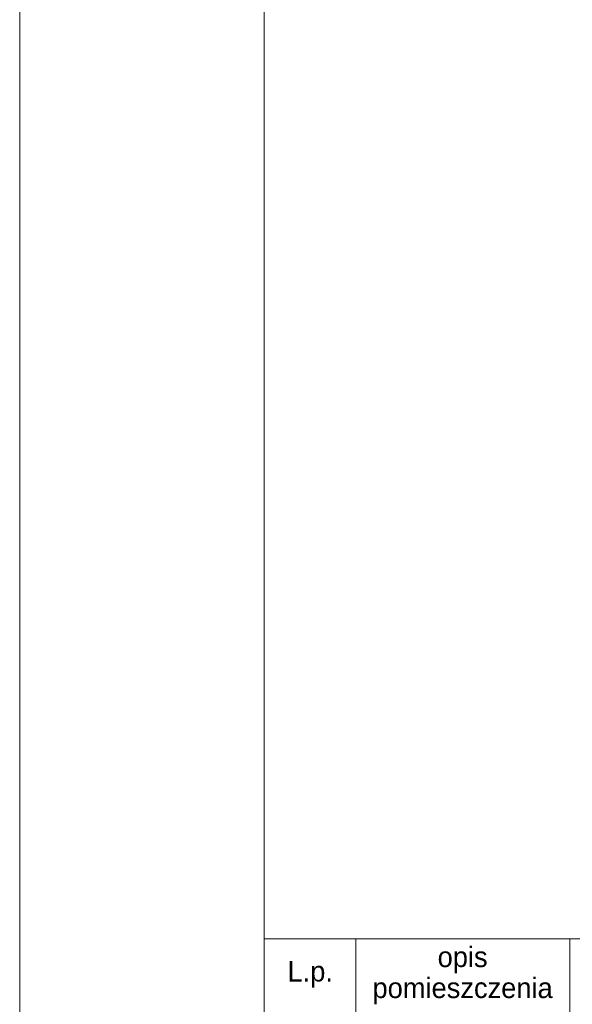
# Model space of a CAD drawing. Extents: x -21260 to 35740, y -2672 to 187028.
# Tile 2 of 120: x -21260 to -14479, y 9303 to 21381. Entities that reach past the tile are written whole.
import ezdxf

# ---------------------------------------------------------------- set-up
doc = ezdxf.new("R2010")
doc.units = 0
doc.header["$MEASUREMENT"] = 0
for name, color, linetype, lineweight in [('Arch opisy_Nr_Pióra__1', 7, 'Continuous', 25), ('Arch opisy_Nr_Pióra__21', 7, 'Continuous', 13), ('ARCH TABELA_Nr_Pióra__21', 7, 'Continuous', 13)]:
    doc.layers.add(name, color=color, linetype=linetype, lineweight=lineweight)
doc.styles.add('GENERATED_STYLE_4', font='txt')

msp = doc.modelspace()

# ---------------------------------------------------------------- linework, layer by layer
at = {"layer": 'Arch opisy_Nr_Pióra__21', "linetype": 'Continuous'}
for p, q in [((-18259.9, -1761.6), (-18259.9, 10104.7)), ((-18259.9, 10104.7), (-11884.9, 10104.7)), ((-17134.9, -1770.1), (-17134.9, 10104.7)), ((-14509.9, -1770.1), (-14509.9, 10104.7))]:
    msp.add_line(p, q, dxfattribs=at)
at = {"layer": 'ARCH TABELA_Nr_Pióra__21', "linetype": 'Continuous'}
for p, q in [((-21259.9, -2671.6), (-21259.9, 27028.4)), ((-18259.9, 27028.4), (-18259.9, -2671.6))]:
    msp.add_line(p, q, dxfattribs=at)

# ---------------------------------------------------------------- texts
at = {"layer": 'Arch opisy_Nr_Pióra__1', "linetype": 'Continuous', "insert": (-15824.9, 9304.1), "char_height": 250.009, "width": 2402.028, "attachment_point": 8, "line_spacing_factor": 0.912199, "style": 'GENERATED_STYLE_4'}
msp.add_mtext('{opis\\Ppomieszczenia}', dxfattribs=at)
at = {"layer": 'Arch opisy_Nr_Pióra__1', "linetype": 'Continuous', "insert": (-17694.9, 9507), "char_height": 250.01, "attachment_point": 8, "style": 'GENERATED_STYLE_4'}
msp.add_mtext('{L.p.}', dxfattribs=at)

doc.saveas('drawing.dxf')
